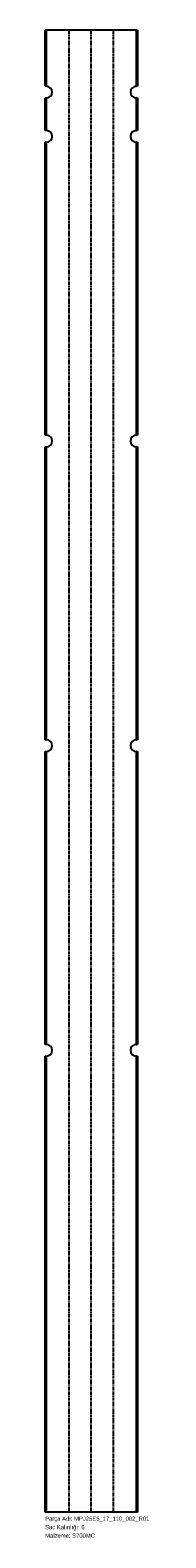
# Model space of a CAD drawing. Header units: millimetres. Extents: x 0 to 298, y -72 to 4184.
import ezdxf

# ---------------------------------------------------------------- set-up
doc = ezdxf.new("R2010")
doc.units = ezdxf.units.MM
for name, pattern in [('SLD-İki-Kısa-Kesik-Çizgili-Uzun-Kesik-Çizgi', [15.748, 8.128, -1.524, 1.524, -1.524, 1.524, -1.524]), ('SLD-Katı', [0]), ('SLD-Sürekli', [0])]:
    doc.linetypes.add(name, pattern=pattern)
doc.layers.add('METIN', color=96, linetype='SLD-Katı')
doc.styles.add('SLDTEXTSTYLE0', font='ARIAL.TTF', dxfattribs={"width": 0.948, "bigfont": 'bigfont'})
doc.styles.add('SLDTEXTSTYLE1', font='ARIAL.TTF', dxfattribs={"width": 0.948})

msp = doc.modelspace()

# ---------------------------------------------------------------- linework, layer by layer
at = {"color": 7, "linetype": 'SLD-Sürekli', "lineweight": 25}
for p, q in [((0.4, 4025.9), (0.4, 4184.4)), ((0.4, 4184.4), (2.7, 4184.4)), ((2.7, 4184.4), (2.7, 4025.9)), ((258, 4184.4), (2.7, 4184.4)), ((258, 4025.9), (258, 4184.4)), ((258, 4184.4), (260.3, 4184.4)), ((260.3, 4184.4), (260.3, 4025.9)), ((2.7, 4025.9), (0.4, 4025.9)), ((3.4, 4025.9), (2.7, 4025.9)), ((257.3, 4025.9), (258, 4025.9)), ((260.3, 4025.9), (258, 4025.9)), ((0.4, 3900.9), (0.4, 3992.9)), ((0.4, 3992.9), (2.7, 3992.9)), ((2.7, 3992.9), (2.7, 3900.9)), ((2.7, 3992.9), (3.4, 3992.9)), ((258, 3992.9), (257.3, 3992.9)), ((258, 3900.9), (258, 3992.9)), ((258, 3992.9), (260.3, 3992.9)), ((260.3, 3992.9), (260.3, 3900.9)), ((2.7, 3900.9), (0.4, 3900.9)), ((3.4, 3900.9), (2.7, 3900.9)), ((257.3, 3900.9), (258, 3900.9)), ((260.3, 3900.9), (258, 3900.9)), ((0.4, 3040.9), (0.4, 3867.9)), ((0.4, 3867.9), (2.7, 3867.9)), ((2.7, 3867.9), (2.7, 3040.9)), ((2.7, 3867.9), (3.4, 3867.9)), ((258, 3867.9), (257.3, 3867.9)), ((258, 3040.9), (258, 3867.9)), ((258, 3867.9), (260.3, 3867.9)), ((260.3, 3867.9), (260.3, 3040.9)), ((2.7, 3040.9), (0.4, 3040.9)), ((3.4, 3040.9), (2.7, 3040.9)), ((257.3, 3040.9), (258, 3040.9)), ((260.3, 3040.9), (258, 3040.9)), ((0.4, 2180.9), (0.4, 3007.9)), ((0.4, 3007.9), (2.7, 3007.9)), ((2.7, 3007.9), (2.7, 2180.9)), ((2.7, 3007.9), (3.4, 3007.9)), ((258, 3007.9), (257.3, 3007.9)), ((258, 2180.9), (258, 3007.9)), ((258, 3007.9), (260.3, 3007.9)), ((260.3, 3007.9), (260.3, 2180.9)), ((2.7, 2180.9), (0.4, 2180.9)), ((3.4, 2180.9), (2.7, 2180.9)), ((257.3, 2180.9), (258, 2180.9)), ((260.3, 2180.9), (258, 2180.9)), ((0.4, 1320.9), (0.4, 2147.9)), ((0.4, 2147.9), (2.7, 2147.9)), ((2.7, 2147.9), (2.7, 1320.9)), ((2.7, 2147.9), (3.4, 2147.9)), ((258, 2147.9), (257.3, 2147.9)), ((258, 1320.9), (258, 2147.9)), ((258, 2147.9), (260.3, 2147.9)), ((260.3, 2147.9), (260.3, 1320.9)), ((2.7, 1320.9), (0.4, 1320.9)), ((3.4, 1320.9), (2.7, 1320.9)), ((257.3, 1320.9), (258, 1320.9)), ((260.3, 1320.9), (258, 1320.9)), ((0.4, 0.4), (0.4, 1287.9)), ((0.4, 1287.9), (2.7, 1287.9)), ((2.7, 1287.9), (2.7, 0.4)), ((2.7, 1287.9), (3.4, 1287.9)), ((258, 1287.9), (257.3, 1287.9)), ((258, 0.4), (258, 1287.9)), ((258, 1287.9), (260.3, 1287.9)), ((260.3, 1287.9), (260.3, 0.4)), ((2.7, 0.4), (0.4, 0.4)), ((258, 0.4), (2.7, 0.4)), ((260.3, 0.4), (258, 0.4))]:
    msp.add_line(p, q, dxfattribs=at)
at = {"color": 7, "linetype": 'SLD-İki-Kısa-Kesik-Çizgili-Uzun-Kesik-Çizgi'}
for p, q in [((67.5, 0.4), (67.5, 4184.4)), ((130.3, 0.4), (130.3, 4184.4)), ((193.2, 0.4), (193.2, 4184.4))]:
    msp.add_line(p, q, dxfattribs=at)
at = {"color": 7, "linetype": 'SLD-Sürekli', "lineweight": 25}
for centre, start, end in [((3.4, 4009.4), 270, 90), ((257.3, 4009.4), 90, 270), ((3.4, 3884.4), 270, 90), ((257.3, 3884.4), 90, 270), ((3.4, 3024.4), 270, 90), ((257.3, 3024.4), 90, 270), ((3.4, 2164.4), 270, 90), ((257.3, 2164.4), 90, 270), ((3.4, 1304.4), 270, 90), ((257.3, 1304.4), 90, 270)]:
    msp.add_arc(centre, 16.5, start, end, dxfattribs=at)

# ---------------------------------------------------------------- texts
at = {"layer": 'METIN', "char_height": 12, "attachment_point": 1}
for s, insert, style in [('Sac Kalınlığı: 6', (0, -36), 'SLDTEXTSTYLE0'), ('Parça Adı: MPJ25E5_17_110_002_R01', (0, -12), 'SLDTEXTSTYLE0'), ('Malzeme: S700MC', (0, -60), 'SLDTEXTSTYLE1')]:
    msp.add_mtext(s, dxfattribs=dict(at, insert=insert, style=style))

doc.saveas('drawing.dxf')
